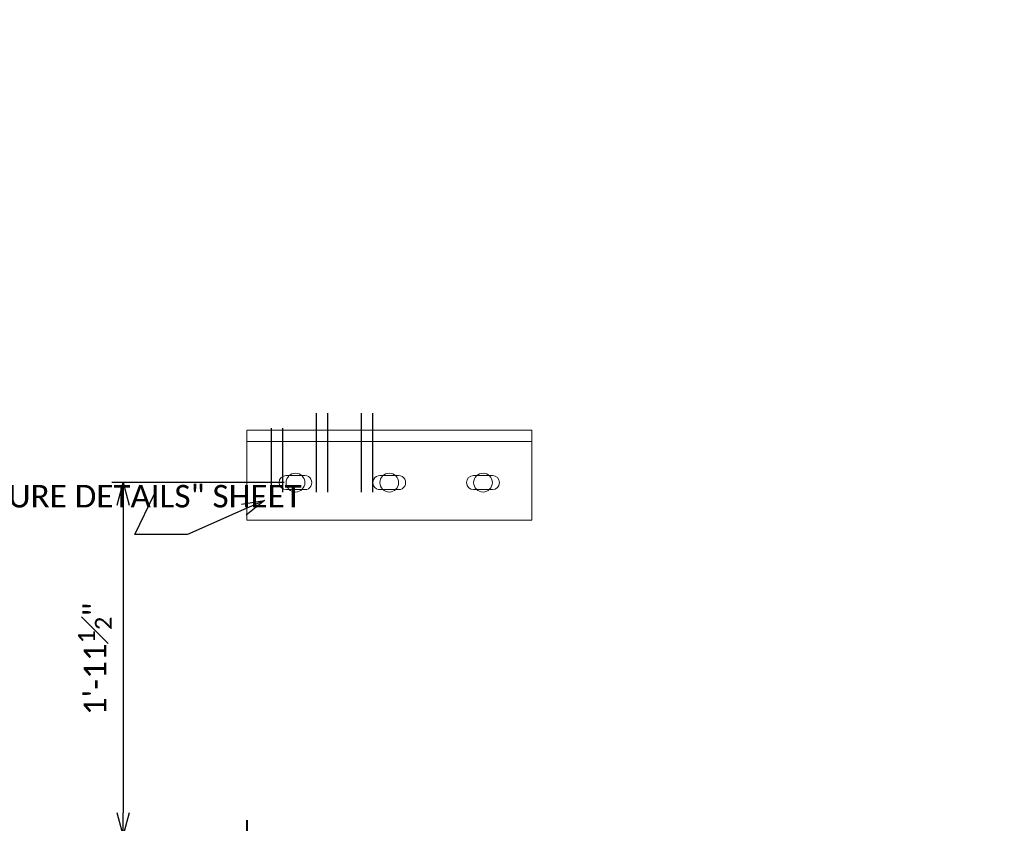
# Model space of a CAD drawing. Extents: x -388 to 987, y 70 to 322.
# Tile 4 of 16: x -322 to -257, y 202 to 256. Entities that reach past the tile are written whole.
import ezdxf
from ezdxf import colors
from ezdxf.entities.mleader import LeaderData, LeaderLine
from ezdxf.math import Vec2, Vec3

# ---------------------------------------------------------------- set-up
doc = ezdxf.new("R2010")
doc.units = 0
doc.header["$MEASUREMENT"] = 0
for name, color, linetype, lineweight in [('B_ANNO_DIM', 7, 'Continuous', 18), ('B_CONC_GIRD', 50, 'Continuous', 40), ('B_REBAR', 5, 'Continuous', 25), ('B_STEEL', 92, 'Continuous', 18), ('B_STEEL_BOLT', 3, 'Continuous', 18)]:
    doc.layers.add(name, color=color, linetype=linetype, lineweight=lineweight)
doc.styles.get("Standard").update_dxf_attribs({"font": 'calibri.ttf'})
doc.dimstyles.new('Annotative', dxfattribs={"dimscale": 0, "dimtxt": 0.0625, "dimasz": 0.0625, "dimexe": 0.03125, "dimexo": 0.03125, "dimgap": 0.03125, "dimtad": 1, "dimdec": 3, "dimzin": 3, "dimdsep": 46, "dimlunit": 4, "dimtxsty": 'Standard', "dimblk": 'OPEN30', "dimcen": 0.03125, "dimaunit": 1, "dimadec": 0, "dimazin": 3, "dimtfac": 0.75, "dimtdec": 3, "dimtofl": 0, "dimtmove": 0, "dimatfit": 3, "dimldrblk": 'OPEN30', "dimfxl": 1, "dimtfill": 1, "dimfrac": 1, "dimtolj": 1, "dimtzin": 0, "dimarcsym": 0})

# ---------------------------------------------------------------- blocks, each defined once
blk = doc.blocks.new('_Open30')
at = {"color": 0, "linetype": 'ByBlock', "lineweight": -2}
for p, q in [((-1, 0.268), (0, 0)), ((0, 0), (-1, -0.268)), ((0, 0), (-1, 0))]:
    blk.add_line(p, q, dxfattribs=at)
blk = doc.blocks.new('*D137')
at = {"layer": 'B_ANNO_DIM', "color": 0, "lineweight": -2, "transparency": 16777216}
for p, q in [((83.263, 155.003), (71.776, 155.003)), ((72.526, 153.503), (72.526, 133.007)), ((80.012, 131.507), (71.776, 131.507))]:
    blk.add_line(p, q, dxfattribs=at)
at = {"layer": 'Defpoints', "color": 0, "transparency": 16777216}
for p in [(84.013, 155.003, 0.842), (72.526, 131.507), (80.762, 131.507, 0.842)]:
    blk.add_point(p, dxfattribs=at)
at = {"layer": 'B_ANNO_DIM', "color": 0, "lineweight": -2, "transparency": 16777216, "xscale": 1.5, "yscale": 1.5, "zscale": 1.5}
for p, rotation in [((72.526, 155.003), 90), ((72.526, 131.507), 270)]:
    blk.add_blockref('_Open30', p, dxfattribs=dict(at, rotation=rotation))
at = {"layer": 'B_ANNO_DIM', "color": 0, "transparency": 16777216, "insert": (70.644, 143.255), "char_height": 1.5, "attachment_point": 5, "rotation": 90, "bg_fill": 3, "box_fill_scale": 1.25, "bg_fill_color": 256, "bg_fill_true_color": 13158600, "bg_fill_transparency": 0}
blk.add_mtext('\\A1;1\'-11{\\H0.75x;\\S1#2;}"', dxfattribs=at)
blk = doc.blocks.new('*U135')
at = {"layer": 'B_CONC_GIRD', "elevation": 0.8422, "flags": 128}
blk.add_lwpolyline([(80.7625, 132.5071), (80.7625, 131.5071), (83.2893, 131.5071)], dxfattribs=at)
at = {"layer": 'B_REBAR'}
for p, q in [((85.3872, 159.6258), (85.3872, 154.3604)), ((86.1372, 159.6258), (86.1372, 154.3604)), ((88.3872, 159.6258), (88.3872, 154.3604)), ((89.1372, 159.6258), (89.1372, 154.3604)), ((82.3875, 158.6258), (82.3875, 154.3604)), ((83.1375, 158.6258), (83.1375, 154.3604))]:
    blk.add_line(p, q, dxfattribs=at)
at = {"layer": 'B_STEEL'}
blk.add_line((99.7625, 157.7515, 0.8422), (80.7625, 157.7515, 0.8422), dxfattribs=at)
at = {"layer": 'B_STEEL', "elevation": 0.8422, "flags": 128}
blk.add_lwpolyline([(80.7625, 152.5035), (99.7625, 152.5035), (99.7625, 158.5035), (80.7625, 158.5035), (80.7625, 152.5035)], dxfattribs=at)
at = {"layer": 'B_STEEL', "elevation": 0.8422}
for points in [[(90.8865, 154.5355, 1.0037753), (90.8865, 155.4715), (89.6385, 155.4715, 1.0042369), (89.6385, 154.5355)], [(95.8865, 154.5355), (97.1385, 154.5355, 0.9995035), (97.1385, 155.4715), (95.8865, 155.4715, 0.9999651)]]:
    blk.add_lwpolyline(points, format="xyb", close=True, dxfattribs=at)
at = {"layer": 'B_STEEL_BOLT'}
for centre in [(84.0132, 155.0031, 0.8422), (90.2632, 155.0031, 0.8422), (96.5132, 155.0031, 0.8422)]:
    blk.add_circle(centre, 0.625, dxfattribs=at)
at = {"layer": 'B_ANNO_DIM'}
dim = blk.add_linear_dim(base=(72.5263, 131.5071), p1=(84.0132, 155.0031, 0.8422), p2=(80.7625, 131.5071, 0.8422), angle=90, dimstyle='Annotative', dxfattribs=at)
dim.commit()
dim.dimension.update_dxf_attribs({"geometry": '*D137', "text_midpoint": (70.6444, 143.2551)})
at = {"layer": 'B_STEEL', "elevation": 0.8422}
blk.add_lwpolyline([(83.3865, 154.5355, -0.9994312), (83.3865, 155.4715), (84.6385, 155.4715, -1.0000374), (84.6385, 154.5355)], format="xyb", close=True, dxfattribs=at)
at = {"layer": 'B_ANNO_DIM'}
ml = blk.add_multileader_mtext('Standard', dxfattribs=at)
ml.set_content('SEE "SUPERSTRUCTURE DETAILS" SHEET', color=256)
ml.set_leader_properties()
ml.set_arrow_properties(name='OPEN30')
ml.build(insert=Vec2(0, 0))
ml.multileader.update_dxf_attribs({"text_right_attachment_type": 3, "dogleg_length": 0.125, "arrow_head_size": 1.5, "scale": 24})
ctx = ml.context
ctx.base_point, ctx.scale, ctx.char_height, ctx.arrow_head_size, ctx.landing_gap_size, ctx.plane_origin = Vec3(44.9748, 154.0871), 24, 1.5, 1.5, 1.5, Vec3(76.8208, 149.1389)
ctx.right_attachment = 3
notes = []
notes.append((ctx, [(0, (1, 1, 0), (73.3041, 151.5571), (73.2763327, 151.5570648), 3, [(0, [(81.9411, 153.8123), (76.8208, 151.5571)], 0, [])])]))
for ctx, leaders in notes:
    for number, flags, end, landing, length, lines in leaders:
        leader = LeaderData()
        leader.index, (leader.has_last_leader_line, leader.has_dogleg_vector, leader.attachment_direction) = number, flags
        leader.last_leader_point, leader.dogleg_vector, leader.dogleg_length = Vec3(end), Vec3(landing), length
        for number, points, colour, breaks in lines:
            line = LeaderLine()
            line.index, line.vertices, line.color, line.breaks = number, Vec3.list(points), colors.encode_raw_color(colour), breaks
            leader.lines.append(line)
        ctx.leaders.append(leader)
ctx.leaders[0].breaks = Vec3.list([(71.7763, 151.5571)])
ctx.mtext.insert, ctx.mtext.width, ctx.mtext.flow_direction = Vec3(46.4748, 154.848), 22.445246, 5

msp = doc.modelspace()

# ---------------------------------------------------------------- block references
msp.add_blockref('*U135', (-387.987, 70.014, -0.842))

doc.saveas('drawing.dxf')
